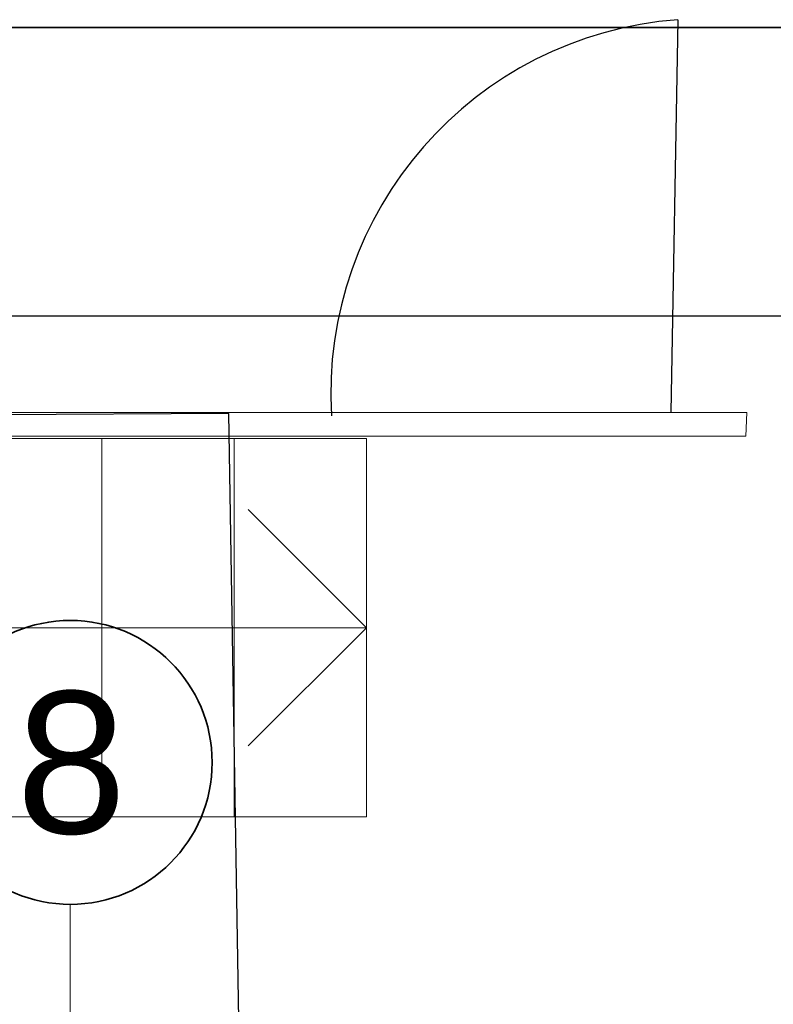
# Model space of a CAD drawing. Header units: millimetres. Extents: x -34676 to 172266, y 39940 to 476087.
# Tile 143 of 256: x 49951 to 51545, y 293517 to 295599. Entities that reach past the tile are written whole.
import ezdxf

# ---------------------------------------------------------------- set-up
doc = ezdxf.new("R2010")
doc.units = ezdxf.units.MM
doc.header["$MEASUREMENT"] = 0
doc.linetypes.add('Kropki i Kreski', pattern=[6.702778, 3.527778, -1.763889, 0, -1.411111])
for name, color, linetype in [('#podkład', 252, 'Continuous'), ('_TABELA', 7, 'Continuous'), ('Konstrukcja - Siatka mod', 7, 'Continuous'), ('z JAN', 7, 'Continuous')]:
    doc.layers.add(name, color=color, linetype=linetype)
doc.styles.add('STYL_AUTOMATYCZNY_1', font='arial.ttf')

# ---------------------------------------------------------------- blocks, each defined once
blk = doc.blocks.new('UHYGFFFF')
at = {"color": 252, "linetype": 'Continuous', "lineweight": 25, "ltscale": 100}
blk.add_line((50952.7, 401738.5), (50938, 400908.1), dxfattribs=at)
at = {"color": 252, "linetype": 'Continuous', "lineweight": 13, "ltscale": 100}
for p, q in [((49454.1, 400853.3), (49734.1, 400853.3)), ((49734.1, 400853.3), (49734.1, 400053.3)), ((49734.1, 400053.3), (49734.1, 400853.3)), ((49734.1, 400853.3), (50014.1, 400853.3)), ((50014.1, 400853.3), (50014.1, 400053.3)), ((50014.1, 400053.3), (50014.1, 400853.3)), ((50014.1, 400853.3), (50294.1, 400853.3)), ((50294.1, 400853.3), (50294.1, 400053.3)), ((50294.1, 400453.3), (50044.1, 400703.3)), ((49454.1, 400453.3), (50014.1, 400453.3)), ((50014.1, 400453.3), (50294.1, 400453.3)), ((50044.1, 400203.3), (50294.1, 400453.3)), ((49734.1, 400053.3), (49454.1, 400053.3)), ((50014.1, 400053.3), (49734.1, 400053.3)), ((50294.1, 400053.3), (50014.1, 400053.3))]:
    blk.add_line(p, q, dxfattribs=at)
at = {"color": 252, "linetype": 'Continuous', "lineweight": 25, "ltscale": 100}
blk.add_arc((51011.7, 400947.4), 793.3, 94.2674, 183.3675, dxfattribs=at)
at = {"layer": 'Konstrukcja - Siatka mod', "color": 252, "linetype": 'Kropki i Kreski', "lineweight": 13, "ltscale": 100}
blk.add_line((49667.6, 398868.6), (49667.6, 399868.6), dxfattribs=at)
at = {"layer": 'Konstrukcja - Siatka mod', "color": 252, "linetype": 'Continuous', "lineweight": 35, "ltscale": 100}
blk.add_circle((49667.6, 400168.6), 300, dxfattribs=at)
at = {"layer": 'z JAN', "color": 252, "linetype": 'Continuous', "lineweight": 13, "ltscale": 100, "flags": 128}
blk.add_lwpolyline([(51098.2, 400908.1), (51096.5, 400858.1), (47999.5, 400858.1), (47999.5, 400908.1)], close=True, dxfattribs=at)
at = {"layer": 'z JAN', "color": 252, "linetype": 'Continuous', "lineweight": 25, "ltscale": 100, "flags": 128}
blk.add_lwpolyline([(49528.2, 399368.3), (50028.2, 399368.3), (50002.6, 400905.8), (49514.8, 400903.3), (49516.4, 400724.5)], close=True, dxfattribs=at)
at = {"layer": 'Konstrukcja - Siatka mod', "color": 252, "linetype": 'Continuous', "lineweight": 13, "insert": (49553.2, 400318.6), "char_height": 300, "attachment_point": 1, "style": 'STYL_AUTOMATYCZNY_1'}
blk.add_mtext('\\A1;{\\pql;\\pt0;\\fArial|b0|i0|c238|p0;\\W1.000000;8}', dxfattribs=at)

msp = doc.modelspace()

# ---------------------------------------------------------------- linework, layer by layer
at = {"layer": '_TABELA', "color": 7}
msp.add_lwpolyline([(14725.1, 295582), (56725.1, 295582), (14725.1, 295582), (14725.1, 265882), (56725.1, 265882), (56725.1, 295582)], dxfattribs=at)
msp.add_lwpolyline([(56125.1, 294972), (17225.1, 294972), (17225.1, 266492), (56125.1, 266492)], close=True, dxfattribs=at)

# ---------------------------------------------------------------- block references
at = {"layer": '#podkład'}
msp.add_blockref('UHYGFFFF', (390.9, -106139.9), dxfattribs=at)

doc.saveas('drawing.dxf')
